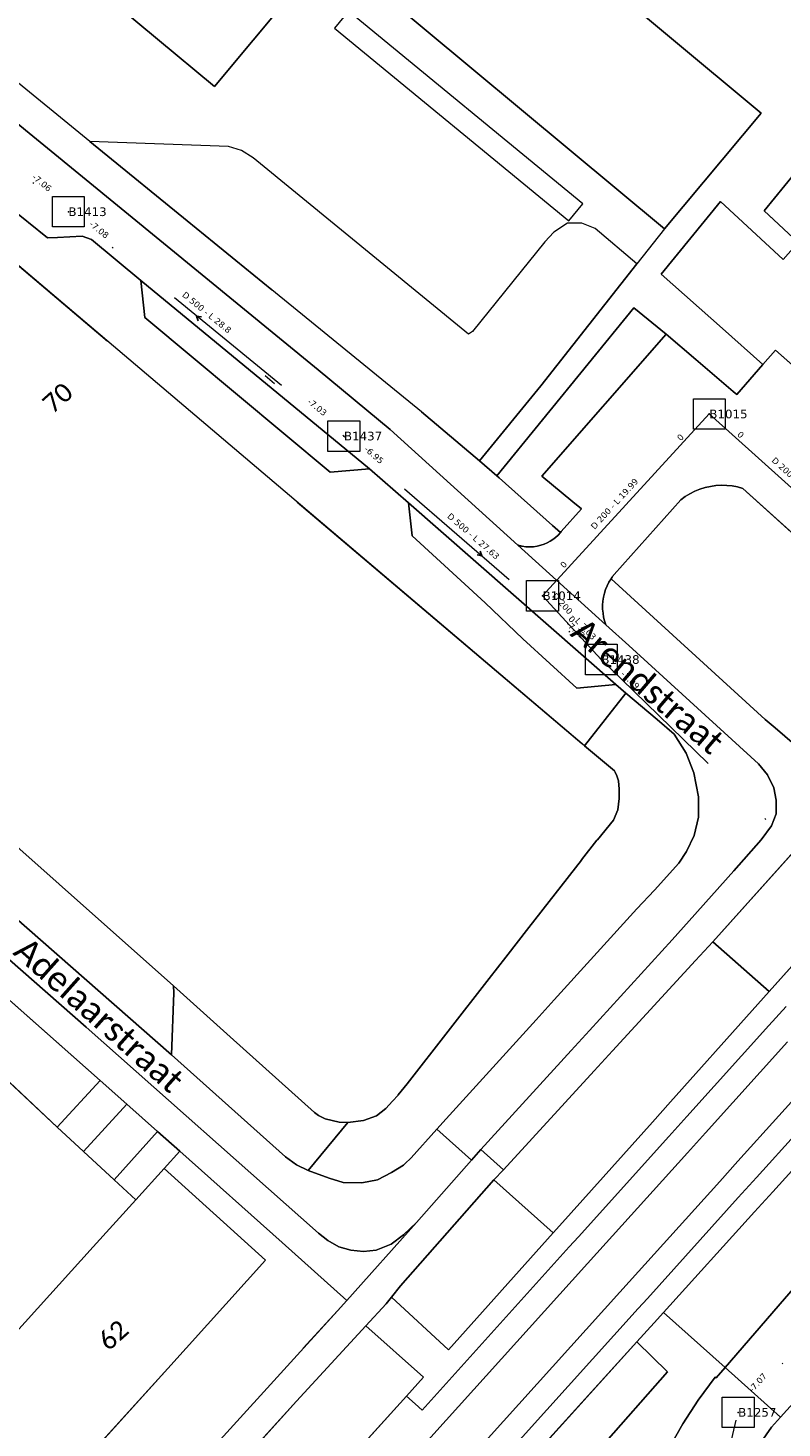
# Model space of a CAD drawing. Header units: metres. Extents: x 113074 to 114313, y 482627 to 483855.
# Tile 48 of 78: x 113763 to 113824, y 483171 to 483284. Entities that reach past the tile are written whole.
import ezdxf
from ezdxf.enums import TextEntityAlignment as Align

# ---------------------------------------------------------------- set-up
doc = ezdxf.new("R2010")
doc.units = ezdxf.units.M
doc.header["$MEASUREMENT"] = 0
doc.linetypes.add('DGN Style 2', pattern=[50.429501, 30.257701, -20.1718])
doc.linetypes.add('DGN Style 6', pattern=[30.473618, 0.016022, -6.408752, 11.215317, -6.408752, 0.016022, -6.408752])
for name, color, linetype, lineweight in [('BGT-Lijnen - BTD BEGROEID TERREINDEEL (v)', 94, 'Continuous', 13), ('BGT-Lijnen - BTD Groenvoorziening  bosplantsoen (v)', 94, 'Continuous', 13), ('BGT-Lijnen - BTD Groenvoorziening  gras- en kruidachtigen (v)', 94, 'Continuous', 13), ('BGT-Lijnen - BTD Groenvoorziening  heesters (v)', 94, 'Continuous', 13), ('BGT-Lijnen - Huisnummer overig (t)', 252, 'Continuous', 13), ('BGT-Lijnen - ORL Straatnaam (t)', 7, 'Continuous', 13), ('BGT-Lijnen - OTD Onverhard (v)', 7, 'Continuous', 13), ('BGT-Lijnen - OTD Open verharding (v)', 7, 'Continuous', 13), ('BGT-Lijnen - PND grondvlak pand (v_mv)', 1, 'Continuous', 13), ('BGT-Lijnen - WGD Inrit (v)', 7, 'Continuous', 13), ('BGT-Lijnen - WGD Parkeervlak (v)', 7, 'Continuous', 13), ('BGT-Lijnen - WGD Rijbaan - Lokale weg (v)', 7, 'Continuous', 13), ('BGT-Lijnen - WGD Voetpad (v)', 7, 'Continuous', 13), ('Riolering - BOBs', 7, 'Continuous', 13), ('Riolering - Gemengd riool', 7, 'Continuous', 13), ('Riolering - KNOOP_NUMMER', 7, 'Continuous', 13), ('Riolering - KNOOP_RIOOLPUT', 7, 'Continuous', 13), ('Riolering - Leidingtekst', 7, 'Continuous', 13), ('Riolering - Level 63', 7, 'Continuous', 13), ('Riolering - RWA riool', 7, 'Continuous', 13), ('Riolering - Stroomrichting', 7, 'Continuous', 13)]:
    doc.layers.add(name, color=color, linetype=linetype, lineweight=lineweight)
doc.styles.add('Style-Calibri', font='calibri.ttf')
doc.styles.add('Style-Verdana', font='verdana.ttf')

# ---------------------------------------------------------------- blocks, each defined once
blk = doc.blocks.new('rioput')
at = {"layer": 'Riolering - Level 63', "linetype": 'Continuous', "lineweight": 13}
blk.add_3dface([(-1.29, 1.24), (1.29, 1.24), (1.29, -1.24), (-1.29, -1.24)], dxfattribs=at)

msp = doc.modelspace()

# ---------------------------------------------------------------- linework, layer by layer
at = {"layer": 'BGT-Lijnen - BTD BEGROEID TERREINDEEL (v)', "linetype": 'DGN Style 2', "lineweight": 13, "flags": 128}
for points in [[(113841.15, 483292.07), (113822.7, 483269.42), (113825.46, 483266.85)], [(113779.29, 483274.63), (113768.06, 483275.03), (113794.94, 483253.13)], [(113781.29, 483273.72), (113780.35, 483274.3), (113779.29, 483274.63)], [(113799.07, 483259.63), (113798.76, 483259.43), (113781.29, 483273.72)], [(113807.93, 483268.41), (113806.77, 483268.41), (113805.66, 483267.7)], [(113812.4, 483265.12), (113809.02, 483267.99), (113807.93, 483268.41)], [(113805.66, 483267.7), (113804.92, 483266.9), (113799.07, 483259.63)], [(113804.61, 483255.23), (113812.4, 483265.12)], [(113794.94, 483253.13), (113799.65, 483249.14), (113804.61, 483255.23)]]:
    msp.add_lwpolyline(points, dxfattribs=at)
at = {"layer": 'BGT-Lijnen - BTD Groenvoorziening  bosplantsoen (v)', "linetype": 'DGN Style 2', "lineweight": 13, "flags": 128}
for points in [[(113746.65, 483278.7), (113759.96, 483266.93), (113808.16, 483226.05)], [(113765.43, 483267.26), (113764.62, 483267.22), (113751.28, 483277.99)], [(113768.19, 483267.1), (113767.45, 483267.36), (113765.43, 483267.26)], [(113772.51, 483260.77), (113772.18, 483263.76), (113768.19, 483267.1)], [(113790.73, 483248.51), (113787.54, 483248.22), (113772.51, 483260.77)], [(113794.18, 483243.06), (113793.88, 483245.74), (113790.73, 483248.51)], [(113803.14, 483234.72), (113800.1, 483237.65), (113794.18, 483243.06)], [(113810.69, 483231.01), (113807.53, 483230.72), (113803.14, 483234.72)], [(113808.16, 483226.05), (113811.5, 483230.32), (113810.69, 483231.01)]]:
    msp.add_lwpolyline(points, dxfattribs=at)
at = {"layer": 'BGT-Lijnen - BTD Groenvoorziening  gras- en kruidachtigen (v)', "linetype": 'DGN Style 2', "lineweight": 13, "flags": 128}
for points in [[(113824.26, 483265.47), (113819.16, 483270.17), (113814.36, 483264.28)], [(113814.36, 483264.28), (113819.32, 483259.87), (113822.6, 483256.95)], [(113814.77, 483259.41), (113812.14, 483261.55), (113801.05, 483247.94)], [(113807.21, 483245.83), (113804.69, 483247.91), (113814.77, 483259.41)], [(113822.6, 483256.95), (113823.62, 483258.13), (113838.34, 483245.11)], [(113801.05, 483247.94), (113801.24, 483247.77), (113805.55, 483243.91)], [(113816.69, 483246.48), (113816.31, 483246.25), (113815.95, 483245.98)], [(113817.5, 483246.85), (113817.09, 483246.68), (113816.69, 483246.48)], [(113818.35, 483247.08), (113817.92, 483246.98), (113817.5, 483246.85)], [(113819.24, 483247.17), (113818.79, 483247.14), (113818.35, 483247.08)], [(113820.12, 483247.12), (113819.68, 483247.16), (113819.24, 483247.17)], [(113820.99, 483246.92), (113820.56, 483247.04), (113820.12, 483247.12)], [(113831.62, 483237.29), (113820.99, 483246.92)], [(113806.27, 483243.43), (113807.9, 483245.26), (113807.21, 483245.83)], [(113815.95, 483245.98), (113810.56, 483239.94), (113810.51, 483239.88)], [(113805.55, 483243.91), (113806.19, 483243.33), (113806.27, 483243.43)], [(113810.34, 483239.65), (113810.3, 483239.59), (113822.79, 483228.19)], [(113810.42, 483239.77), (113810.38, 483239.71), (113810.34, 483239.65)], [(113810.51, 483239.88), (113810.47, 483239.82), (113810.42, 483239.77)], [(113822.79, 483228.19), (113823.59, 483227.5), (113825.95, 483225.47)], [(113818.55, 483210.16), (113823.12, 483206.13), (113839.32, 483224.24)], [(113828.08, 483222.89), (113829.11, 483221.94), (113818.55, 483210.16)], [(113771.05, 483196.99), (113767.55, 483193.15), (113770.02, 483190.86)], [(113770.02, 483190.86), (113773.55, 483194.77), (113771.05, 483196.99)], [(113783.65, 483185.77), (113775.34, 483193.17), (113774.08, 483191.77)], [(113774.08, 483191.77), (113782.3, 483184.34), (113774.37, 483175.56)], [(113788.13, 483180.24), (113788.9, 483181.08), (113783.65, 483185.77)], [(113751.42, 483139.89), (113788.13, 483180.24)], [(113774.37, 483175.56), (113766.19, 483166.52), (113758.05, 483157.51)]]:
    msp.add_lwpolyline(points, dxfattribs=at)
at = {"layer": 'BGT-Lijnen - BTD Groenvoorziening  heesters (v)', "linetype": 'DGN Style 2', "lineweight": 13, "flags": 128}
for points in [[(113768.9, 483198.92), (113756.31, 483210.04)], [(113774.88, 483206.01), (113774.67, 483200.99), (113783.91, 483192.73)], [(113779.43, 483202.45), (113774.83, 483206.57), (113774.88, 483206.01)], [(113786.59, 483196.07), (113786.28, 483196.31), (113779.43, 483202.45)], [(113758.6, 483201.52), (113765.4, 483195.12), (113768.9, 483198.92)], [(113785.74, 483191.62), (113788.97, 483195.49), (113788.27, 483195.52)], [(113788.27, 483195.52), (113787.14, 483195.81), (113786.59, 483196.07)], [(113783.91, 483192.73), (113784.81, 483192.06), (113785.74, 483191.62)], [(113805.61, 483186.56), (113800.8, 483190.84), (113793.24, 483182.27)], [(113797.12, 483177.08), (113805.61, 483186.56)], [(113793.24, 483182.27), (113792.5, 483181.34), (113797.12, 483177.08)], [(113790.44, 483179.02), (113784.81, 483172.9), (113771.84, 483158.6)], [(113793.73, 483173.32), (113795.11, 483174.85), (113790.44, 483179.02)], [(113812.38, 483177.71), (113796.94, 483160.65), (113799.56, 483158.18)], [(113809.5, 483169.19), (113814.88, 483175.28), (113812.38, 483177.71)], [(113785.94, 483164.71), (113793.73, 483173.32)]]:
    msp.add_lwpolyline(points, dxfattribs=at)
at = {"layer": 'BGT-Lijnen - ORL Straatnaam (t)', "linetype": 'Continuous', "lineweight": 13, "flags": 128}
msp.add_lwpolyline([(113782.28, 483256.08), (113783.03, 483255.42)], dxfattribs=at)
at = {"layer": 'BGT-Lijnen - OTD Onverhard (v)', "linetype": 'Continuous', "lineweight": 13, "flags": 128}
for points in [[(113808.16, 483226.05), (113759.96, 483266.93)], [(113712.97, 483261.37), (113737.98, 483239.33), (113774.83, 483206.57)], [(113810.62, 483223.91), (113810.57, 483224.01), (113808.16, 483226.05)], [(113810.9, 483223.2), (113810.77, 483223.61), (113810.62, 483223.91)], [(113810.97, 483222.46), (113810.96, 483222.54), (113810.9, 483223.2)], [(113810.84, 483220.84), (113810.97, 483221.78), (113810.97, 483222.46)], [(113809.19, 483218.42), (113810.5, 483220.02), (113810.84, 483220.84)], [(113807.91, 483216.79), (113809.16, 483218.38), (113809.19, 483218.42)], [(113803.64, 483211.3), (113807.9, 483216.77), (113807.91, 483216.79)], [(113800.42, 483207.18), (113801.77, 483208.91), (113803.64, 483211.3)], [(113793.06, 483197.74), (113793.77, 483198.65), (113800.42, 483207.18)], [(113774.83, 483206.57), (113779.43, 483202.45), (113786.28, 483196.31)], [(113792.6, 483197.23), (113793.04, 483197.72), (113793.06, 483197.74)], [(113791.28, 483196.05), (113792.05, 483196.64), (113792.6, 483197.23)], [(113786.28, 483196.31), (113786.59, 483196.07), (113787.14, 483195.81)], [(113787.14, 483195.81), (113788.27, 483195.52), (113788.97, 483195.49)], [(113788.97, 483195.49), (113790.24, 483195.66), (113791.28, 483196.05)]]:
    msp.add_lwpolyline(points, dxfattribs=at)
at = {"layer": 'BGT-Lijnen - OTD Open verharding (v)', "linetype": 'Continuous', "lineweight": 13, "flags": 128}
for points in [[(113800.34, 483295.8), (113822.47, 483277.33), (113814.64, 483267.95)], [(113822.7, 483269.42), (113841.15, 483292.07), (113839.11, 483293.73)], [(113808.02, 483269.99), (113789.03, 483285.61), (113787.89, 483284.22)], [(113787.89, 483284.22), (113806.88, 483268.6), (113808.02, 483269.99)], [(113814.36, 483264.28), (113819.16, 483270.17), (113824.26, 483265.47)], [(113824.26, 483265.47), (113825.46, 483266.85), (113822.7, 483269.42)], [(113814.64, 483267.95), (113812.4, 483265.12), (113804.61, 483255.23)], [(113822.6, 483256.95), (113819.32, 483259.87), (113814.36, 483264.28)], [(113801.05, 483247.94), (113812.14, 483261.55), (113814.77, 483259.41)], [(113814.77, 483259.41), (113817.16, 483257.37), (113820.2, 483254.77)], [(113820.2, 483254.77), (113820.49, 483254.52), (113822.6, 483256.95)], [(113804.61, 483255.23), (113799.65, 483249.14), (113801.05, 483247.94)], [(113765.4, 483195.12), (113758.6, 483201.52), (113758.42, 483201.56)], [(113771.05, 483196.99), (113768.9, 483198.92), (113765.4, 483195.12)], [(113765.4, 483195.12), (113767.55, 483193.15), (113771.05, 483196.99)], [(113770.02, 483190.86), (113767.55, 483193.15), (113765.4, 483195.12)], [(113775.34, 483193.17), (113773.55, 483194.77), (113770.02, 483190.86)], [(113774.08, 483191.77), (113775.34, 483193.17)], [(113768.33, 483185.41), (113771.78, 483189.22), (113770.02, 483190.86)], [(113770.02, 483190.86), (113771.78, 483189.22), (113774.08, 483191.77)], [(113733.58, 483146.98), (113747.5, 483162.37), (113768.33, 483185.41)]]:
    msp.add_lwpolyline(points, dxfattribs=at)
at = {"layer": 'BGT-Lijnen - PND grondvlak pand (v_mv)', "linetype": 'Continuous', "lineweight": 25, "flags": 128}
for points in [[(113822.47, 483277.33), (113800.34, 483295.8), (113793.51, 483301.49)], [(113768.93, 483287.21), (113778.15, 483279.51), (113787.44, 483290.65)], [(113787.44, 483290.65), (113814.64, 483267.95), (113822.47, 483277.33)], [(113782.3, 483184.34), (113774.08, 483191.77), (113771.78, 483189.22)], [(113771.78, 483189.22), (113768.33, 483185.41), (113747.5, 483162.37)], [(113766.19, 483166.52), (113774.37, 483175.56), (113782.3, 483184.34)]]:
    msp.add_lwpolyline(points, dxfattribs=at)
at = {"layer": 'BGT-Lijnen - WGD Inrit (v)', "linetype": 'Continuous', "lineweight": 13, "flags": 128}
for points in [[(113824.59, 483202.04), (113817.95, 483194.67), (113816.49, 483193.04)], [(113819.11, 483190.73), (113820.58, 483192.36), (113827.22, 483199.72)], [(113816.49, 483193.04), (113809.15, 483184.91), (113808.4, 483184.08)], [(113811.01, 483181.75), (113811.76, 483182.58), (113819.11, 483190.73)], [(113808.4, 483184.08), (113788.73, 483162.27), (113790.23, 483160.91)], [(113795.95, 483165.03), (113796.12, 483165.24), (113811.01, 483181.75)]]:
    msp.add_lwpolyline(points, dxfattribs=at)
at = {"layer": 'BGT-Lijnen - WGD Parkeervlak (v)', "linetype": 'Continuous', "lineweight": 13, "flags": 128}
for points in [[(113708.21, 483265.61), (113702.74, 483264.15), (113774.67, 483200.99)], [(113772.18, 483263.76), (113772.51, 483260.77), (113787.54, 483248.22)], [(113787.54, 483248.22), (113790.73, 483248.51), (113772.18, 483263.76)], [(113814.77, 483259.41), (113804.69, 483247.91), (113807.21, 483245.83)], [(113820.2, 483254.77), (113817.16, 483257.37), (113814.77, 483259.41)], [(113838.34, 483245.11), (113823.62, 483258.13), (113822.6, 483256.95)], [(113822.6, 483256.95), (113820.49, 483254.52), (113820.2, 483254.77)], [(113816.31, 483246.25), (113816.69, 483246.48), (113817.09, 483246.68)], [(113817.09, 483246.68), (113817.5, 483246.85), (113817.92, 483246.98)], [(113817.92, 483246.98), (113818.35, 483247.08), (113818.79, 483247.14)], [(113818.79, 483247.14), (113819.24, 483247.17), (113819.68, 483247.16)], [(113819.68, 483247.16), (113820.12, 483247.12), (113820.56, 483247.04)], [(113820.56, 483247.04), (113820.99, 483246.92), (113831.62, 483237.29)], [(113793.88, 483245.74), (113794.18, 483243.06), (113800.1, 483237.65)], [(113807.53, 483230.72), (113810.69, 483231.01), (113793.88, 483245.74)], [(113807.21, 483245.83), (113807.9, 483245.26), (113806.27, 483243.43)], [(113810.56, 483239.94), (113815.95, 483245.98), (113816.31, 483246.25)], [(113806.01, 483243.13), (113805.81, 483242.94), (113805.59, 483242.78)], [(113806.27, 483243.43), (113806.19, 483243.33), (113806.01, 483243.13)], [(113802.8, 483242.3), (113802.74, 483242.32), (113809.89, 483235.86)], [(113802.92, 483242.27), (113802.86, 483242.29), (113802.8, 483242.3)], [(113803.04, 483242.24), (113802.98, 483242.26), (113802.92, 483242.27)], [(113803.4, 483242.19), (113803.1, 483242.23), (113803.04, 483242.24)], [(113804.01, 483242.19), (113803.71, 483242.17), (113803.4, 483242.19)], [(113804.62, 483242.3), (113804.32, 483242.23), (113804.01, 483242.19)], [(113805.13, 483242.5), (113804.88, 483242.39), (113804.62, 483242.3)], [(113805.59, 483242.78), (113805.37, 483242.63), (113805.13, 483242.5)], [(113810.3, 483239.59), (113810.34, 483239.65), (113810.38, 483239.71)], [(113810.38, 483239.71), (113810.42, 483239.77), (113810.47, 483239.82)], [(113810.47, 483239.82), (113810.51, 483239.88), (113810.56, 483239.94)], [(113774.83, 483206.57), (113737.98, 483239.33)], [(113809.76, 483238.41), (113809.85, 483238.72), (113809.98, 483239.02)], [(113809.98, 483239.02), (113810.13, 483239.31), (113810.3, 483239.59)], [(113800.1, 483237.65), (113803.14, 483234.72), (113807.53, 483230.72)], [(113809.62, 483237.12), (113809.61, 483237.45), (113809.63, 483237.78)], [(113809.63, 483237.78), (113809.68, 483238.1), (113809.76, 483238.41)], [(113809.7, 483236.48), (113809.65, 483236.8), (113809.62, 483237.12)], [(113809.89, 483235.86), (113809.78, 483236.17), (113809.7, 483236.48)], [(113818.55, 483210.16), (113817.14, 483208.63), (113810.41, 483201.3)], [(113821.73, 483204.57), (113823.12, 483206.13), (113818.55, 483210.16)], [(113774.67, 483200.99), (113774.88, 483206.01), (113774.83, 483206.57)], [(113813.65, 483195.54), (113815.11, 483197.18), (113821.73, 483204.57)], [(113824.5, 483204.92), (113823.1, 483203.36), (113816.45, 483195.99)], [(113810.41, 483201.3), (113808.93, 483199.69), (113801.57, 483191.67)], [(113817.95, 483194.67), (113824.59, 483202.04)], [(113828.62, 483201.28), (113827.22, 483199.72), (113820.58, 483192.36)], [(113822.09, 483191.04), (113828.72, 483198.39), (113830.12, 483199.96)], [(113805.61, 483186.56), (113806.36, 483187.4), (113813.65, 483195.54)], [(113816.45, 483195.99), (113814.98, 483194.37), (113807.65, 483186.24)], [(113809.15, 483184.91), (113816.49, 483193.04), (113817.95, 483194.67)], [(113820.58, 483192.36), (113819.11, 483190.73), (113811.76, 483182.58)], [(113801.57, 483191.67), (113800.8, 483190.84), (113805.61, 483186.56)], [(113813.25, 483181.24), (113820.61, 483189.41), (113822.09, 483191.04)], [(113807.65, 483186.24), (113806.9, 483185.41), (113794.98, 483172.19)], [(113788.73, 483162.27), (113808.4, 483184.08), (113809.15, 483184.91)], [(113811.76, 483182.58), (113811.01, 483181.75), (113796.12, 483165.24)], [(113795.71, 483161.8), (113812.5, 483180.42), (113813.25, 483181.24)], [(113793.73, 483173.32), (113785.94, 483164.71), (113786.66, 483164.14)], [(113794.98, 483172.19), (113794.42, 483172.69), (113793.73, 483173.32)]]:
    msp.add_lwpolyline(points, dxfattribs=at)
at = {"layer": 'BGT-Lijnen - WGD Rijbaan - Lokale weg (v)', "linetype": 'Continuous', "lineweight": 13, "flags": 128}
for points in [[(113754.89, 483282.46), (113751.28, 483277.99), (113764.62, 483267.22)], [(113792.39, 483251.68), (113786.56, 483256.54), (113754.89, 483282.46)], [(113764.62, 483267.22), (113765.43, 483267.26), (113767.45, 483267.36)], [(113767.45, 483267.36), (113768.19, 483267.1), (113772.18, 483263.76)], [(113774.67, 483200.99), (113702.74, 483264.15)], [(113772.18, 483263.76), (113790.73, 483248.51), (113793.88, 483245.74)], [(113802.74, 483242.32), (113792.39, 483251.68)], [(113793.88, 483245.74), (113810.69, 483231.01), (113811.5, 483230.32)], [(113811.73, 483234.19), (113809.89, 483235.86), (113802.74, 483242.32)], [(113822.99, 483223.68), (113822.26, 483224.58), (113811.73, 483234.19)], [(113811.5, 483230.32), (113814.03, 483228.17), (113815.41, 483226.99)], [(113815.41, 483226.99), (113816.38, 483225.46), (113817.01, 483223.84)], [(113742.44, 483225.46), (113767.77, 483203.22), (113786.59, 483186.52)], [(113817.01, 483223.84), (113817.39, 483221.91), (113817.38, 483220.25)], [(113823.68, 483221.64), (113823.48, 483222.65), (113822.99, 483223.68)], [(113823.31, 483219.56), (113823.67, 483220.54), (113823.68, 483221.64)], [(113817.38, 483220.25), (113817.04, 483218.76), (113816.42, 483217.47)], [(113820.24, 483215.92), (113822.46, 483218.43), (113823.31, 483219.56)], [(113816.42, 483217.47), (113815.79, 483216.53), (113813.82, 483214.33)], [(113815.24, 483210.31), (113816.63, 483211.85), (113820.24, 483215.92)], [(113813.82, 483214.33), (113812.4, 483212.82), (113805.7, 483205.45)], [(113807.06, 483201.34), (113808.54, 483202.96), (113815.24, 483210.31)], [(113805.7, 483205.45), (113804.23, 483203.83), (113796.94, 483195.81)], [(113798.98, 483192.46), (113799.75, 483193.3), (113807.06, 483201.34)], [(113784.81, 483192.06), (113783.91, 483192.73), (113774.67, 483200.99)], [(113796.94, 483195.81), (113796.17, 483194.97), (113798.98, 483192.46)], [(113796.17, 483194.97), (113794.09, 483192.63), (113793.59, 483192.14)], [(113794.54, 483187.38), (113798.98, 483192.46), (113796.17, 483194.97)], [(113787.45, 483190.98), (113785.74, 483191.62), (113784.81, 483192.06)], [(113793.59, 483192.14), (113793.48, 483192.03), (113792.51, 483191.44)], [(113790.11, 483190.62), (113788.59, 483190.64), (113787.45, 483190.98)], [(113792.51, 483191.44), (113791.38, 483190.84), (113790.11, 483190.62)], [(113792.48, 483185.64), (113793.49, 483186.39), (113794.54, 483187.38)], [(113786.59, 483186.52), (113787.34, 483185.93), (113788.23, 483185.43)], [(113788.23, 483185.43), (113789.2, 483185.15), (113790.23, 483185.04)], [(113790.23, 483185.04), (113791.26, 483185.15), (113792.48, 483185.64)], [(113828.21, 483185.65), (113826.77, 483183.99), (113819.54, 483175.63)], [(113819.54, 483175.63), (113824.04, 483171.61), (113831.48, 483179.85)], [(113819.54, 483175.63), (113818.82, 483174.79), (113818.75, 483174.86)], [(113823.31, 483170.8), (113824.04, 483171.61), (113819.54, 483175.63)], [(113818.75, 483174.86), (113817.37, 483172.98), (113816.13, 483171.07)], [(113816.13, 483171.07), (113814.88, 483168.87), (113813.68, 483166.56)], [(113820.63, 483166.63), (113822.01, 483168.93), (113823.31, 483170.8)]]:
    msp.add_lwpolyline(points, dxfattribs=at)
at = {"layer": 'BGT-Lijnen - WGD Voetpad (v)', "linetype": 'Continuous', "lineweight": 13, "flags": 128}
for points in [[(113768.06, 483275.03), (113754.1, 483286.44), (113755.43, 483287.82)], [(113754.89, 483282.46), (113786.56, 483256.54), (113792.39, 483251.68)], [(113794.94, 483253.13), (113768.06, 483275.03)], [(113801.05, 483247.94), (113799.65, 483249.14), (113794.94, 483253.13)], [(113792.39, 483251.68), (113802.74, 483242.32), (113802.8, 483242.3)], [(113805.55, 483243.91), (113801.24, 483247.77), (113801.05, 483247.94)], [(113806.01, 483243.13), (113806.19, 483243.33), (113805.55, 483243.91)], [(113805.59, 483242.78), (113805.81, 483242.94), (113806.01, 483243.13)], [(113802.8, 483242.3), (113802.86, 483242.29), (113802.92, 483242.27)], [(113802.92, 483242.27), (113802.98, 483242.26), (113803.04, 483242.24)], [(113803.04, 483242.24), (113803.1, 483242.23), (113803.4, 483242.19)], [(113803.4, 483242.19), (113803.71, 483242.17), (113804.01, 483242.19)], [(113804.01, 483242.19), (113804.32, 483242.23), (113804.62, 483242.3)], [(113804.62, 483242.3), (113804.88, 483242.39), (113805.13, 483242.5)], [(113805.13, 483242.5), (113805.37, 483242.63), (113805.59, 483242.78)], [(113809.85, 483238.72), (113809.76, 483238.41), (113809.68, 483238.1)], [(113810.13, 483239.31), (113809.98, 483239.02), (113809.85, 483238.72)], [(113822.79, 483228.19), (113810.3, 483239.59), (113810.13, 483239.31)], [(113809.68, 483238.1), (113809.63, 483237.78), (113809.61, 483237.45)], [(113809.61, 483237.45), (113809.62, 483237.12), (113809.65, 483236.8)], [(113809.65, 483236.8), (113809.7, 483236.48), (113809.78, 483236.17)], [(113809.78, 483236.17), (113809.89, 483235.86), (113811.73, 483234.19)], [(113811.73, 483234.19), (113822.26, 483224.58), (113822.99, 483223.68)], [(113811.5, 483230.32), (113808.16, 483226.05), (113810.57, 483224.01)], [(113815.41, 483226.99), (113814.03, 483228.17), (113811.5, 483230.32)], [(113825.95, 483225.47), (113823.59, 483227.5), (113822.79, 483228.19)], [(113817.01, 483223.84), (113816.38, 483225.46), (113815.41, 483226.99)], [(113786.59, 483186.52), (113767.77, 483203.22), (113742.44, 483225.46)], [(113810.57, 483224.01), (113810.62, 483223.91), (113810.77, 483223.61)], [(113817.38, 483220.25), (113817.39, 483221.91), (113817.01, 483223.84)], [(113839.32, 483224.24), (113823.12, 483206.13), (113821.73, 483204.57)], [(113810.77, 483223.61), (113810.9, 483223.2), (113810.96, 483222.54)], [(113818.55, 483210.16), (113829.11, 483221.94), (113828.08, 483222.89)], [(113822.99, 483223.68), (113823.48, 483222.65), (113823.68, 483221.64)], [(113810.97, 483221.78), (113810.84, 483220.84), (113810.5, 483220.02)], [(113810.96, 483222.54), (113810.97, 483222.46), (113810.97, 483221.78)], [(113823.68, 483221.64), (113823.67, 483220.54), (113823.31, 483219.56)], [(113810.5, 483220.02), (113809.19, 483218.42), (113809.16, 483218.38)], [(113816.42, 483217.47), (113817.04, 483218.76), (113817.38, 483220.25)], [(113823.31, 483219.56), (113822.46, 483218.43), (113820.24, 483215.92)], [(113809.16, 483218.38), (113807.91, 483216.79), (113807.9, 483216.77)], [(113813.82, 483214.33), (113815.79, 483216.53), (113816.42, 483217.47)], [(113807.9, 483216.77), (113803.64, 483211.3), (113801.77, 483208.91)], [(113820.24, 483215.92), (113816.63, 483211.85), (113815.24, 483210.31)], [(113805.7, 483205.45), (113812.4, 483212.82), (113813.82, 483214.33)], [(113754.12, 483211.97), (113756.31, 483210.04), (113768.9, 483198.92)], [(113815.24, 483210.31), (113808.54, 483202.96), (113807.06, 483201.34)], [(113810.41, 483201.3), (113817.14, 483208.63), (113818.55, 483210.16)], [(113801.77, 483208.91), (113800.42, 483207.18), (113793.77, 483198.65)], [(113796.94, 483195.81), (113804.23, 483203.83), (113805.7, 483205.45)], [(113821.73, 483204.57), (113815.11, 483197.18), (113813.65, 483195.54)], [(113816.45, 483195.99), (113823.1, 483203.36), (113824.5, 483204.92)], [(113807.06, 483201.34), (113799.75, 483193.3), (113801.57, 483191.67)], [(113801.57, 483191.67), (113808.93, 483199.69), (113810.41, 483201.3)], [(113830.12, 483199.96), (113828.72, 483198.39), (113822.09, 483191.04)], [(113768.9, 483198.92), (113771.05, 483196.99), (113773.55, 483194.77)], [(113823.4, 483189.88), (113830.06, 483197.22), (113831.47, 483198.77)], [(113831.47, 483198.77), (113830.06, 483197.22), (113823.4, 483189.88)], [(113793.04, 483197.72), (113792.6, 483197.23), (113792.05, 483196.64)], [(113793.77, 483198.65), (113793.06, 483197.74), (113793.04, 483197.72)], [(113792.05, 483196.64), (113791.28, 483196.05), (113790.24, 483195.66)], [(113790.24, 483195.66), (113788.97, 483195.49), (113785.74, 483191.62)], [(113794.09, 483192.63), (113796.17, 483194.97), (113796.94, 483195.81)], [(113813.65, 483195.54), (113806.36, 483187.4), (113805.61, 483186.56)], [(113807.65, 483186.24), (113814.98, 483194.37), (113816.45, 483195.99)], [(113773.55, 483194.77), (113775.34, 483193.17), (113783.65, 483185.77)], [(113801.57, 483191.67), (113799.75, 483193.3), (113798.98, 483192.46)], [(113798.98, 483192.46), (113794.54, 483187.38), (113788.9, 483181.08)], [(113791.38, 483190.84), (113792.51, 483191.44), (113793.48, 483192.03)], [(113793.48, 483192.03), (113793.59, 483192.14), (113794.09, 483192.63)], [(113785.74, 483191.62), (113787.45, 483190.98), (113788.59, 483190.64)], [(113788.59, 483190.64), (113790.11, 483190.62), (113791.38, 483190.84)], [(113793.24, 483182.27), (113800.8, 483190.84), (113801.57, 483191.67)], [(113822.09, 483191.04), (113820.61, 483189.41), (113813.25, 483181.24)], [(113823.4, 483189.88), (113821.93, 483188.25), (113814.54, 483180.09)], [(113821.93, 483188.25), (113823.4, 483189.88)], [(113783.65, 483185.77), (113788.9, 483181.08), (113794.54, 483187.38)], [(113794.54, 483187.38), (113793.49, 483186.39), (113792.48, 483185.64)], [(113813.79, 483179.27), (113814.54, 483180.09), (113821.93, 483188.25)], [(113788.23, 483185.43), (113787.34, 483185.93), (113786.59, 483186.52)], [(113805.61, 483186.56), (113797.12, 483177.08), (113792.5, 483181.34)], [(113794.98, 483172.19), (113806.9, 483185.41), (113807.65, 483186.24)], [(113790.23, 483185.04), (113789.2, 483185.15), (113788.23, 483185.43)], [(113792.48, 483185.64), (113791.26, 483185.15), (113790.23, 483185.04)], [(113814.54, 483180.09), (113819.54, 483175.63), (113826.77, 483183.99)], [(113792.08, 483180.8), (113792.5, 483181.34), (113793.24, 483182.27)], [(113788.9, 483181.08), (113788.13, 483180.24), (113751.42, 483139.89)], [(113784.81, 483172.9), (113790.44, 483179.02), (113792.08, 483180.8)], [(113792.5, 483181.34), (113792.08, 483180.8), (113790.44, 483179.02)], [(113813.25, 483181.24), (113812.5, 483180.42), (113795.71, 483161.8)], [(113832.95, 483181.48), (113831.48, 483179.85), (113824.04, 483171.61)], [(113819.54, 483175.63), (113814.54, 483180.09), (113813.79, 483179.27)], [(113790.44, 483179.02), (113795.11, 483174.85), (113793.73, 483173.32)], [(113796.94, 483160.65), (113812.38, 483177.71), (113813.79, 483179.27)], [(113813.79, 483179.27), (113812.38, 483177.71), (113814.88, 483175.28)], [(113814.88, 483175.28), (113809.5, 483169.19), (113807.81, 483167.32)], [(113818.75, 483174.86), (113818.82, 483174.79), (113819.54, 483175.63)], [(113816.13, 483171.07), (113817.37, 483172.98), (113818.75, 483174.86)], [(113776.56, 483154.28), (113771.84, 483158.6), (113784.81, 483172.9)], [(113793.73, 483173.32), (113794.42, 483172.69), (113794.98, 483172.19)], [(113824.04, 483171.61), (113823.31, 483170.8), (113822.01, 483168.93)], [(113813.68, 483166.56), (113814.88, 483168.87), (113816.13, 483171.07)]]:
    msp.add_lwpolyline(points, dxfattribs=at)
at = {"layer": 'Riolering - Gemengd riool', "color": 94, "linetype": 'DGN Style 6', "lineweight": 13, "flags": 128}
for points in [[(113744.83, 483287.09), (113766.32, 483269.35)], [(113788.65, 483251.16), (113766.32, 483269.35)], [(113788.65, 483251.16), (113809.51, 483233.04)], [(113844.8, 483198.7), (113809.51, 483233.04)], [(113844.8, 483198.7), (113820.6, 483172)], [(113816.4, 483154.1), (113820.6, 483172)]]:
    msp.add_lwpolyline(points, dxfattribs=at)
at = {"layer": 'Riolering - KNOOP_RIOOLPUT', "color": 7, "linetype": 'Continuous', "lineweight": 13}
for p in [(113766.32, 483269.35), (113818.26, 483252.95), (113788.65, 483251.16), (113804.75, 483238.21), (113809.51, 483233.04), (113820.6, 483172)]:
    msp.add_point(p, dxfattribs=at)
at = {"layer": 'Riolering - RWA riool', "color": 34, "linetype": 'Continuous', "lineweight": 13, "flags": 128}
for points in [[(113818.26, 483252.95), (113804.75, 483238.21)], [(113832.38, 483240.25), (113818.26, 483252.95)], [(113804.75, 483238.21), (113809.51, 483233.04)]]:
    msp.add_lwpolyline(points, dxfattribs=at)
at = {"layer": 'Riolering - Stroomrichting', "color": 30, "linetype": 'Continuous', "lineweight": 25, "flags": 128}
for points in [[(113777.1, 483260.82), (113776.71, 483260.89)], [(113776.85, 483260.51), (113776.71, 483260.89)], [(113799.44, 483241.52), (113799.84, 483241.44)], [(113799.7, 483241.82), (113799.84, 483241.44)]]:
    msp.add_lwpolyline(points, dxfattribs=at)

# ---------------------------------------------------------------- block references
at = {"layer": 'Riolering - Level 63', "linetype": 'Continuous', "lineweight": 13}
for p in [(113766.32, 483269.35), (113818.26, 483252.95), (113788.65, 483251.16), (113804.75, 483238.21), (113809.51, 483233.04), (113820.6, 483172)]:
    msp.add_blockref('rioput', p, dxfattribs=at)

# ---------------------------------------------------------------- texts
at = {"layer": 'BGT-Lijnen - Huisnummer overig (t)', "linetype": 'Continuous', "lineweight": 13, "style": 'Style-Calibri'}
for s, p in [('70', (113765.45, 483254.27)), ('62', (113769.96, 483178.27))]:
    msp.add_text(s, height=1.5, rotation=41.85, dxfattribs=at).set_placement(p, align=Align.MIDDLE_CENTER)
at = {"layer": 'BGT-Lijnen - ORL Straatnaam (t)', "color": 7, "linetype": 'Continuous', "lineweight": 13, "style": 'Style-Calibri'}
for s, rotation, p in [('Arendstraat', 319.3981, (113813.29, 483230.89)), ('Adelaarstraat', 318.2733, (113768.82, 483204.23))]:
    msp.add_text(s, height=2, rotation=rotation, dxfattribs=at).set_placement(p, align=Align.MIDDLE_CENTER)
at = {"layer": 'Riolering - BOBs', "color": 7, "linetype": 'Continuous', "lineweight": 13, "style": 'Style-Verdana'}
for s, rotation, p in [('-7.06', 320.4677, (113764.02, 483271.51)), ('-7.08', 320.8436, (113768.66, 483267.7)), ('-7.03', 320.8436, (113786.33, 483253.31)), ('0', 47.5028, (113816.1, 483250.89)), ('0', 318.0298, (113820.64, 483251.08)), ('-6.95', 319.0243, (113790.93, 483249.44)), ('0', 47.5028, (113806.64, 483240.57)), ('0', 312.6495, (113806.94, 483236.13)), ('-7.12', 319.0243, (113807.26, 483235.26)), ('-7.09', 315.7698, (113811.69, 483231.2)), ('-7.07', 47.8169, (113822.37, 483174.25))]:
    msp.add_text(s, height=0.5, rotation=rotation, dxfattribs=at).set_placement(p, align=Align.CENTER)
at = {"layer": 'Riolering - KNOOP_NUMMER', "color": 7, "linetype": 'Continuous', "lineweight": 13, "style": 'Style-Verdana'}
for s, p in [('B1413', (113766.32, 483269.35)), ('B1015', (113818.26, 483252.95)), ('B1437', (113788.65, 483251.16)), ('B1014', (113804.75, 483238.21)), ('B1438', (113809.51, 483233.04)), ('B1257', (113820.6, 483172))]:
    msp.add_text(s, height=0.7, dxfattribs=at).set_placement(p, align=Align.MIDDLE_LEFT)
at = {"layer": 'Riolering - Leidingtekst', "color": 7, "linetype": 'Continuous', "lineweight": 13, "style": 'Style-Verdana'}
for s, rotation, p in [('D 500 - L 28.8', 320.8338, (113777.38, 483260.99)), ('D 200 - L 18.99', 318.0307, (113825.24, 483247.35)), ('D 200 - L 19.99', 47.4931, (113810.76, 483245.5)), ('D 500 - L 27.63', 319.0208, (113798.98, 483242.85)), ('D 200 - L 7.03', 312.6357, (113807.13, 483236.37))]:
    msp.add_text(s, height=0.5, rotation=rotation, dxfattribs=at).set_placement(p, align=Align.CENTER)

doc.saveas('drawing.dxf')
